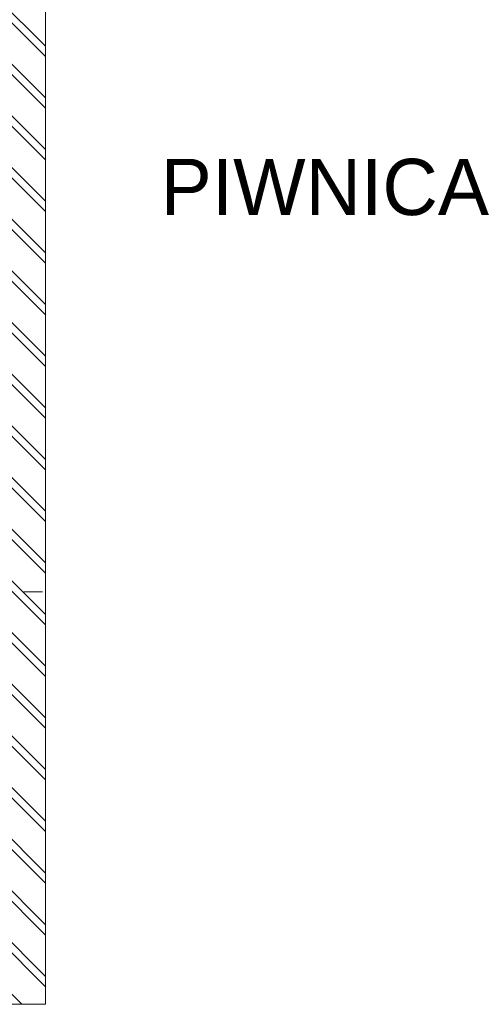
# Model space of a CAD drawing. Header units: millimetres. Extents: x -8078 to 241103, y -4319 to 602442.
# Tile 13 of 148: x 43793 to 51834, y 239080 to 256598. Entities that reach past the tile are written whole.
import ezdxf

# ---------------------------------------------------------------- set-up
doc = ezdxf.new("R2010")
doc.units = ezdxf.units.MM
doc.header["$MEASUREMENT"] = 0
doc.linetypes.add('Kropki i Kreski', pattern=[6.702778, 3.527778, -1.763889, 0, -1.411111])
for name, color, linetype in [('#podkład', 252, 'Continuous'), ('- A - ocieplenie', 7, 'Continuous'), ('2D - Ogólne', 7, 'Continuous'), ('Konstrukcja - Ściany działowe', 7, 'Continuous')]:
    doc.layers.add(name, color=color, linetype=linetype)
pattern_1 = [(60, (-208051.03, 533518.21), (-129.90381, 75), []), (120, (-208051.03, 533518.21), (129.90381, 75), [])]
pattern_2 = [(45, (-208051.03, 533518.21), (-127.27922, 127.27922), [])]
pattern_3 = [(0, (-208051.03, 533518.21), (0, 75), [0, -75])]

# ---------------------------------------------------------------- blocks, each defined once
blk = doc.blocks.new('qqe433333')
at = {"layer": '2D - Ogólne', "linetype": 'Continuous', "lineweight": 20}
h = blk.add_hatch(dxfattribs=at)
h.set_pattern_fill('Podwójny_szraf_1_4_0008', color=252, angle=90, style=0, pattern_type=2)
h.set_pattern_definition([(135, (-1702.6, 957497.23), (-459.6194, -459.6194), []), (135, (-1794.5, 957405.3), (-459.6194, -459.6194), [])])
h.paths.add_polyline_path([(-633, 667889), (-633, 660538), (4861, 660538), (4861, 667889), (4861, 675919), (4861, 690940), (3807, 690940), (-633, 690940), (-633, 685441), (-783, 683519), (-783, 682101), (517, 682101), (517, 681469), (3867, 681469), (3867, 675894), (1897, 675894), (1897, 667889)])
at = {"layer": '2D - Ogólne', "color": 252, "linetype": 'Kropki i Kreski', "lineweight": 20, "ltscale": 100}
blk.add_line((-23015, 667876), (4805, 667876), dxfattribs=at)
at = {"layer": '2D - Ogólne', "color": 252, "linetype": 'Continuous', "lineweight": 13, "ltscale": 100, "flags": 128}
blk.add_lwpolyline([(4861, 690940), (4861, 675919), (4861, 667889), (4861, 660538), (-633, 660538), (-633, 667889), (1897, 667889), (1897, 675894), (3867, 675894), (3867, 681469), (517, 681469), (517, 682101), (-783, 682101), (-783, 683519), (-633, 685441), (-633, 690940)], dxfattribs=at)

msp = doc.modelspace()

# ---------------------------------------------------------------- hatches: boundary and pattern name
at = {"layer": '- A - ocieplenie', "linetype": 'Continuous', "lineweight": 15}
h = msp.add_hatch(dxfattribs=at)
h.set_pattern_fill('Izolacja_miękka_0004', color=8, style=0, pattern_type=2)
h.set_pattern_definition(pattern_1)
h.paths.add_polyline_path([(46258, 244410), (46258, 244510), (46218, 244510), (46218, 244410)])
h = msp.add_hatch(dxfattribs=at)
h.set_pattern_fill('Izolacja_miękka_0004', color=8, style=0, pattern_type=2)
h.set_pattern_definition(pattern_1)
h.paths.add_polyline_path([(43798, 244260), (43758, 244260), (43798, 244060)])
at = {"layer": 'Konstrukcja - Ściany działowe', "linetype": 'Continuous', "lineweight": 13}
h = msp.add_hatch(dxfattribs=at)
h.set_pattern_fill('Bloczki_ceramiczne_0004', style=0, pattern_type=2)
h.set_pattern_definition(pattern_2)
h.paths.add_polyline_path([(48028, 256284), (48028, 256280), (48048, 256280), (48048, 256284)])
h = msp.add_hatch(dxfattribs=at)
h.set_pattern_fill('Bloczki_ceramiczne_0004', style=0, pattern_type=2)
h.set_pattern_definition(pattern_2)
h.paths.add_polyline_path([(48048, 255380), (48028, 255380), (48028, 255342), (48048, 255342)])
h = msp.add_hatch(dxfattribs=at)
h.set_pattern_fill('Gips_0004', style=0, pattern_type=2)
h.set_pattern_definition(pattern_3)
h.paths.add_polyline_path([(46697, 254430), (46697, 254415), (46728, 254415), (46728, 254430)])
h = msp.add_hatch(dxfattribs=at)
h.set_pattern_fill('Izolacja_miękka_0004', style=0, pattern_type=2)
h.set_pattern_definition(pattern_1)
h.paths.add_polyline_path([(46697, 254415), (46697, 254355), (46728, 254355), (46728, 254415)])
h = msp.add_hatch(dxfattribs=at)
h.set_pattern_fill('Gips_0004', style=0, pattern_type=2)
h.set_pattern_definition(pattern_3)
h.paths.add_polyline_path([(47708, 254430), (47708, 254415), (48028, 254415), (48028, 254430)])
h = msp.add_hatch(dxfattribs=at)
h.set_pattern_fill('Bloczki_ceramiczne_0004', style=0, pattern_type=2)
h.set_pattern_definition(pattern_2)
h.paths.add_polyline_path([(48028, 254430), (48048, 254430), (48048, 254445), (48028, 254445)])
h = msp.add_hatch(dxfattribs=at)
h.set_pattern_fill('Bloczki_ceramiczne_0004', style=0, pattern_type=2)
h.set_pattern_definition(pattern_2)
h.paths.add_polyline_path([(48028, 254415), (48048, 254415), (48048, 254430), (48028, 254430)])
h = msp.add_hatch(dxfattribs=at)
h.set_pattern_fill('Bloczki_ceramiczne_0004', style=0, pattern_type=2)
h.set_pattern_definition(pattern_2)
h.paths.add_polyline_path([(48028, 254355), (48048, 254355), (48048, 254415), (48028, 254415)])
h = msp.add_hatch(dxfattribs=at)
h.set_pattern_fill('Gips_0004', style=0, pattern_type=2)
h.set_pattern_definition(pattern_3)
h.paths.add_polyline_path([(48048, 254415), (49148, 254415), (49148, 254430), (48048, 254430)])
h = msp.add_hatch(dxfattribs=at)
h.set_pattern_fill('Bloczki_ceramiczne_0004', style=0, pattern_type=2)
h.set_pattern_definition(pattern_2)
h.paths.add_polyline_path([(49148, 254430), (49168, 254430), (49168, 254445), (49148, 254445)])
h = msp.add_hatch(dxfattribs=at)
h.set_pattern_fill('Bloczki_ceramiczne_0004', style=0, pattern_type=2)
h.set_pattern_definition(pattern_2)
h.paths.add_polyline_path([(49148, 254415), (49168, 254415), (49168, 254430), (49148, 254430)])
h = msp.add_hatch(dxfattribs=at)
h.set_pattern_fill('Gips_0004', style=0, pattern_type=2)
h.set_pattern_definition(pattern_3)
h.paths.add_polyline_path([(49168, 254415), (49316, 254415), (49316, 254430), (49168, 254430)])
h = msp.add_hatch(dxfattribs=at)
h.set_pattern_fill('Gips_0004', style=0, pattern_type=2)
h.set_pattern_definition(pattern_3)
h.paths.add_polyline_path([(48999, 251940), (48984, 251940), (48984, 251504), (48999, 251504)])
h = msp.add_hatch(dxfattribs=at)
h.set_pattern_fill('Gips_0004', style=0, pattern_type=2)
h.set_pattern_definition(pattern_3)
h.paths.add_polyline_path([(48999, 250924), (48984, 250924), (48984, 250323), (48999, 250323)])

# ---------------------------------------------------------------- texts
at = {"color": 252, "insert": (46293, 254122), "char_height": 1000, "width": 16000, "attachment_point": 1}
msp.add_mtext('\\fArial|b0|i0|c238;PIWNICA', dxfattribs=at)

# ---------------------------------------------------------------- next in the draw order: block references
at = {"layer": '#podkład'}
msp.add_blockref('qqe433333', (39393, -421458), dxfattribs=at)

doc.saveas('drawing.dxf')
